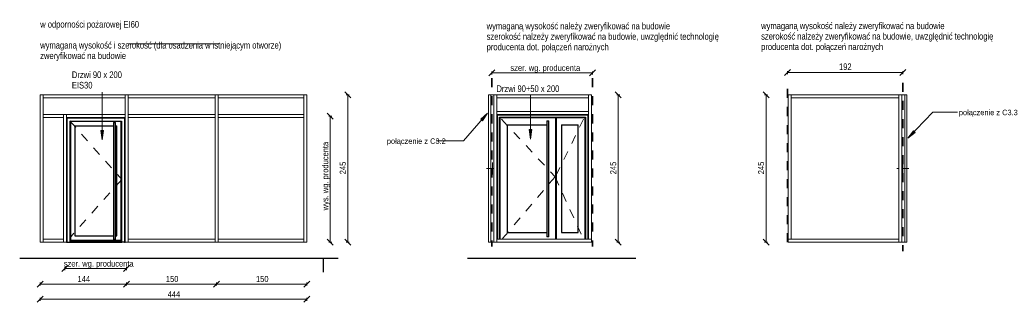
# Model space of a CAD drawing. Header units: centimetres. Extents: x 1352 to 4777, y 290 to 773.
# Tile 1 of 4: x 1352 to 2992, y 290 to 760. Entities that reach past the tile are written whole.
import ezdxf

# ---------------------------------------------------------------- set-up
doc = ezdxf.new("R2010")
doc.units = ezdxf.units.CM
doc.linetypes.add('Dash', pattern=[30, 15, -15])
for name, color, linetype, lineweight in [('A-ANNO-DIMS', 211, 'Continuous', 13), ('A-ANNO-DIMS-50', 211, 'Continuous', 13), ('A-AREA', 32, 'Continuous', 18), ('A-DETL', 90, 'Continuous', 18), ('A-DOOR', 31, 'Continuous', 25), ('A-DOOR-FRAM', 31, 'Continuous', 25), ('A-DOOR-HDLN', 31, 'Dash', 18), ('A-GLAZ-CURT', 52, 'Continuous', 18), ('A-GLAZ-CWMG', 51, 'Continuous', 18), ('A-WALL', 113, 'Continuous', 25), ('G-ANNO-TEXT', 231, 'Continuous', 13)]:
    doc.layers.add(name, color=color, linetype=linetype, lineweight=lineweight)
doc.styles.add('Arial Narrow', font='ARIALN.TTF', dxfattribs={"height": 11})
doc.styles.add('Arial Narrow_1', font='ARIALN.TTF', dxfattribs={"height": 10})
doc.styles.add('Arial Narrow_2', font='ARIALN.TTF', dxfattribs={"height": 9})
doc.styles.add('Arial Narrow_3', font='ARIALN.TTF', dxfattribs={"height": 11})
doc.dimstyles.new('Diagonal_1_100__0_1_', dxfattribs={"dimscale": 30.48, "dimtxt": 11.257741, "dimasz": 0.328084, "dimexe": 0.082021, "dimexo": 0.0625, "dimgap": 0.032808, "dimtad": 1, "dimdec": 1, "dimrnd": 0.1, "dimdsep": 46, "dimtxsty": 'Arial Narrow_3', "dimblk1": 'OBLIQUE', "dimblk2": 'OBLIQUE', "dimsah": 1, "dimcen": 0.09, "dimazin": 0, "dimtfac": 1, "dimtdec": 4, "dimtix": 1, "dimtmove": 0, "dimatfit": 3, "dimfxl": 0.082021, "dimfxlon": 1, "dimtvp": 1, "dimtolj": 1, "dimtzin": 0, "dimarcsym": 2})
doc.dimstyles.new('Diagonal_1_100__0__wewnętrzne', dxfattribs={"dimscale": 30.48, "dimtxt": 10.23431, "dimasz": 0.328084, "dimexe": 0.082021, "dimexo": 0.0625, "dimgap": 0.016404, "dimtad": 1, "dimdec": 0, "dimdsep": 46, "dimtxsty": 'Arial Narrow_1', "dimblk1": 'OBLIQUE', "dimblk2": 'OBLIQUE', "dimsah": 1, "dimcen": 0.09, "dimazin": 0, "dimtfac": 1, "dimtdec": 4, "dimtix": 1, "dimtmove": 0, "dimatfit": 3, "dimfxl": 0.082021, "dimfxlon": 1, "dimtvp": 1, "dimtolj": 1, "dimtzin": 0, "dimarcsym": 2})

# ---------------------------------------------------------------- blocks, each defined once
blk = doc.blocks.new('Rectangular Mullion - Schueco_FWS-50-SI_Tran_CovCap-20mm_Tran-55mm-2506984-Ślusarka C3_1 EI60')
at = {"layer": 'A-GLAZ-CWMG'}
for p, q in [((1391.3, 630), (1391.3, 635)), ((1427.8, 635), (1391.3, 635)), ((1427.8, 630), (1391.3, 630))]:
    blk.add_line(p, q, dxfattribs=at)
blk = doc.blocks.new('Rectangular Mullion - Schueco_FWS-50-SI_Tran_CovCap-20mm_Tran-55mm-2506934-Ślusarka C3_1 EI60')
at = {"layer": 'A-GLAZ-CWMG'}
for p, q in [((1527.8, 635), (1427.8, 635)), ((1527.8, 630), (1427.8, 630)), ((1527.8, 635), (1527.8, 630))]:
    blk.add_line(p, q, dxfattribs=at)
blk = doc.blocks.new('Rectangular Mullion - Schueco_FWS-50-SI_Tran_CovCap-20mm_Tran-55mm-2506980-Ślusarka C3_1 EI60')
at = {"layer": 'A-GLAZ-CWMG'}
for p, q in [((1391.3, 390), (1391.3, 395)), ((1391.3, 395), (1425.3, 395)), ((1425.3, 395), (1425.3, 390)), ((1391.3, 390), (1425.3, 390))]:
    blk.add_line(p, q, dxfattribs=at)
blk = doc.blocks.new('Rectangular Mullion - Schueco_FWS-50-SI_Mull_CovCap-20mm_Mull-85mm-2506977-Ślusarka C3_1 EI60')
at = {"layer": 'A-GLAZ-CWMG'}
for p, q in [((1425.3, 602.5), (1430.3, 602.5)), ((1425.3, 602.5), (1425.3, 390)), ((1430.3, 602.5), (1430.3, 390)), ((1430.3, 390), (1425.3, 390))]:
    blk.add_line(p, q, dxfattribs=at)
blk = doc.blocks.new('Rectangular Mullion - Schueco_FWS-50-SI_Tran_CovCap-20mm_Tran-55mm-2293444-Ślusarka C3_1 EI60')
at = {"layer": 'A-GLAZ-CWMG'}
for p, q in [((1682.8, 597.5), (1682.8, 602.5)), ((1825.3, 602.5), (1682.8, 602.5)), ((1825.3, 597.5), (1682.8, 597.5)), ((1825.3, 602.5), (1825.3, 597.5))]:
    blk.add_line(p, q, dxfattribs=at)
blk = doc.blocks.new('Rectangular Mullion - Schueco_FWS-50-SI_Tran_CovCap-20mm_Tran-55mm-2293423-Ślusarka C3_1 EI60')
at = {"layer": 'A-GLAZ-CWMG'}
for p, q in [((1391.3, 597.5), (1391.3, 602.5)), ((1425.3, 602.5), (1391.3, 602.5)), ((1425.3, 597.5), (1391.3, 597.5)), ((1425.3, 602.5), (1425.3, 597.5))]:
    blk.add_line(p, q, dxfattribs=at)
blk = doc.blocks.new('Schueco_FWS_ADS-70-HD_inw_Family-01 - FWS SI insert unit-2308021-Ślusarka C3_1 EI60')
at = {"layer": 'A-DOOR'}
for p, q in [((1508.7, 589.3), (1508.7, 588.9)), ((1508.7, 589.3), (1510.4, 589.3)), ((1510.4, 588.9), (1508.7, 588.9)), ((1508.7, 588.9), (1508.7, 585.9)), ((1508.7, 588.9), (1508.7, 395)), ((1510.4, 589.3), (1512, 589.3)), ((1512, 588.9), (1510.4, 588.9)), ((1512, 588.9), (1512, 589.3)), ((1512, 588.9), (1512, 589.3)), ((1512, 585.9), (1512, 588.9)), ((1512, 395), (1512, 588.9)), ((1512, 588.9), (1512, 588.9)), ((1508.7, 398), (1508.7, 395)), ((1508.7, 395), (1508.7, 394.6)), ((1508.7, 395), (1510.4, 395)), ((1510.4, 394.6), (1508.7, 394.6)), ((1510.4, 395), (1512, 395)), ((1512, 394.6), (1510.4, 394.6)), ((1512, 395), (1512, 398)), ((1512, 394.6), (1512, 395)), ((1512, 394.6), (1512, 395)), ((1512, 395), (1512, 395))]:
    blk.add_line(p, q, dxfattribs=at)
at = {"layer": 'A-DOOR-FRAM'}
for p, q in [((1526.9, 596.6), (1431.2, 596.6)), ((1431.2, 596.6), (1431.2, 390)), ((1436.3, 390), (1436.3, 591.5)), ((1436.3, 591.5), (1521.8, 591.5)), ((1436.8, 591), (1436.8, 393.3)), ((1521.3, 591), (1436.8, 591)), ((1521.3, 393.3), (1521.3, 591)), ((1521.8, 591.5), (1521.8, 390)), ((1526.9, 596.6), (1526.9, 390)), ((1444.1, 583.7), (1444.1, 400.6)), ((1444.1, 583.7), (1508.7, 583.7)), ((1512, 583.7), (1514, 583.7)), ((1514, 400.6), (1514, 583.7)), ((1444.1, 400.6), (1508.7, 400.6)), ((1512, 400.6), (1514, 400.6)), ((1430.3, 390), (1431.2, 390)), ((1431.2, 390), (1436.3, 390)), ((1435.8, 390), (1522.3, 390)), ((1436.3, 392.3), (1436.8, 392.3)), ((1521.8, 390.4), (1436.3, 390.4)), ((1436.8, 393.3), (1521.3, 393.3)), ((1436.8, 390.8), (1436.8, 393.3)), ((1436.8, 393.3), (1521.3, 393.3)), ((1436.8, 390.8), (1521.3, 390.8)), ((1521.3, 393.3), (1521.3, 390.8)), ((1521.3, 392.3), (1521.8, 392.3)), ((1526.9, 390), (1521.8, 390)), ((1526.9, 390), (1527.8, 390))]:
    blk.add_line(p, q, dxfattribs=at)
at = {"layer": 'A-DOOR-HDLN'}
for p, q in [((1435.7, 592.1), (1522.4, 494.5)), ((1522.4, 494.5), (1435.7, 396.8))]:
    blk.add_line(p, q, dxfattribs=at)
blk = doc.blocks.new('Rectangular Mullion - Schueco_FWS-50-SI_Tran_CovCap-20mm_Tran-55mm-2506935-Ślusarka C3_1 EI60')
at = {"layer": 'A-GLAZ-CWMG'}
for p, q in [((1532.8, 630), (1532.8, 635)), ((1677.8, 635), (1532.8, 635)), ((1677.8, 630), (1532.8, 630)), ((1677.8, 635), (1677.8, 630))]:
    blk.add_line(p, q, dxfattribs=at)
blk = doc.blocks.new('Rectangular Mullion - Schueco_FWS-50-SI_Tran_CovCap-20mm_Tran-55mm-2293377-Ślusarka C3_1 EI60')
at = {"layer": 'A-GLAZ-CWMG'}
for p, q in [((1430.3, 597.5), (1430.3, 602.5)), ((1527.8, 602.5), (1430.3, 602.5)), ((1527.8, 597.5), (1430.3, 597.5)), ((1527.8, 602.5), (1527.8, 597.5))]:
    blk.add_line(p, q, dxfattribs=at)
blk = doc.blocks.new('Rectangular Mullion - Schueco_FWS-50-SI_Mull_CovCap-20mm_Mull-85mm-2506964-Ślusarka C3_1 EI60')
at = {"layer": 'A-GLAZ-CWMG'}
for p, q in [((1527.8, 600), (1527.8, 390)), ((1532.8, 600), (1532.8, 390)), ((1532.8, 390), (1527.8, 390))]:
    blk.add_line(p, q, dxfattribs=at)
blk = doc.blocks.new('Rectangular Mullion - Schueco_FWS-50-SI_Mull_CovCap-20mm_Mull-85mm-2506936-Ślusarka C3_1 EI60')
at = {"layer": 'A-GLAZ-CWMG'}
for p, q in [((1527.8, 635), (1532.8, 635)), ((1527.8, 635), (1527.8, 600)), ((1532.8, 635), (1532.8, 600))]:
    blk.add_line(p, q, dxfattribs=at)
blk = doc.blocks.new('Rectangular Mullion - Schueco_FWS-50-SI_Tran_CovCap-20mm_Tran-55mm-2506967-Ślusarka C3_1 EI60')
at = {"layer": 'A-GLAZ-CWMG'}
for p, q in [((1682.8, 390), (1682.8, 395)), ((1682.8, 395), (1825.3, 395)), ((1825.3, 395), (1825.3, 390)), ((1682.8, 390), (1825.3, 390))]:
    blk.add_line(p, q, dxfattribs=at)
blk = doc.blocks.new('Rectangular Mullion - Schueco_FWS-50-SI_Tran_CovCap-20mm_Tran-55mm-2506988-Ślusarka C3_1 EI60')
at = {"layer": 'A-GLAZ-CWMG'}
for p, q in [((1682.8, 630), (1682.8, 635)), ((1825.3, 635), (1682.8, 635)), ((1825.3, 630), (1682.8, 630)), ((1825.3, 635), (1825.3, 630))]:
    blk.add_line(p, q, dxfattribs=at)
blk = doc.blocks.new('Rectangular Mullion - Schueco_FWS-50-SI_Tran_CovCap-20mm_Tran-55mm-2506972-Ślusarka C3_1 EI60')
at = {"layer": 'A-GLAZ-CWMG'}
for p, q in [((1532.8, 390), (1532.8, 395)), ((1532.8, 395), (1677.8, 395)), ((1677.8, 395), (1677.8, 390)), ((1532.8, 390), (1677.8, 390))]:
    blk.add_line(p, q, dxfattribs=at)
blk = doc.blocks.new('Rectangular Mullion - Schueco_FWS-50-SI_Tran_CovCap-20mm_Tran-55mm-2293383-Ślusarka C3_1 EI60')
at = {"layer": 'A-GLAZ-CWMG'}
for p, q in [((1532.8, 597.5), (1532.8, 602.5)), ((1677.8, 602.5), (1532.8, 602.5)), ((1677.8, 597.5), (1532.8, 597.5)), ((1677.8, 602.5), (1677.8, 597.5))]:
    blk.add_line(p, q, dxfattribs=at)
blk = doc.blocks.new('Rectangular Mullion - Schueco_FWS-50-SI_Mull_CovCap-20mm_Mull-85mm-2506985-Ślusarka C3_1 EI60')
at = {"layer": 'A-GLAZ-CWMG'}
for p, q in [((1386.3, 635), (1391.3, 635)), ((1386.3, 635), (1386.3, 600)), ((1391.3, 635), (1391.3, 600))]:
    blk.add_line(p, q, dxfattribs=at)
blk = doc.blocks.new('Rectangular Mullion - Schueco_FWS-50-SI_Mull_CovCap-20mm_Mull-85mm-2506981-Ślusarka C3_1 EI60')
at = {"layer": 'A-GLAZ-CWMG'}
for p, q in [((1386.3, 600), (1386.3, 390)), ((1391.3, 600), (1391.3, 390)), ((1391.3, 390), (1386.3, 390))]:
    blk.add_line(p, q, dxfattribs=at)
blk = doc.blocks.new('Rectangular Mullion - Schueco_FWS-50-SI_Mull_CovCap-20mm_Mull-85mm-2506968-Ślusarka C3_1 EI60')
at = {"layer": 'A-GLAZ-CWMG'}
for p, q in [((1825.3, 390), (1825.3, 600)), ((1830.3, 390), (1830.3, 600)), ((1830.3, 390), (1825.3, 390))]:
    blk.add_line(p, q, dxfattribs=at)
blk = doc.blocks.new('Rectangular Mullion - Schueco_FWS-50-SI_Mull_CovCap-20mm_Mull-85mm-2506989-Ślusarka C3_1 EI60')
at = {"layer": 'A-GLAZ-CWMG'}
for p, q in [((1825.3, 635), (1830.3, 635)), ((1825.3, 600), (1825.3, 635)), ((1830.3, 600), (1830.3, 635))]:
    blk.add_line(p, q, dxfattribs=at)
blk = doc.blocks.new('Schueco_FWS-Panel - SI_38mm-2506836-Ślusarka C3_3')
at = {"layer": 'A-GLAZ-CURT'}
for p, q in [((1117, 635), (1120.8, 635)), ((1117, 635), (1117, 390)), ((1120.8, 635), (1125.8, 635)), ((1120.8, 390), (1120.8, 635)), ((1125.8, 512.5), (1114, 512.5)), ((1124, 502.5), (1124, 522.5)), ((1131.7, 512.5), (1130.8, 512.5)), ((1120.8, 390), (1117, 390)), ((1125.8, 390), (1120.8, 390))]:
    blk.add_line(p, q, dxfattribs=at)
blk = doc.blocks.new('Schueco_FWS_ADS-75-SimplySmart_out_Family-02 - FWS SI insert unit-2606717-Ślusarka C3_3')
at = {"layer": 'A-DOOR'}
for p, q in [((1214.1, 592), (1214.1, 591.6)), ((1214.1, 592), (1215.8, 592)), ((1215.8, 591.6), (1214.1, 591.6)), ((1214.1, 591.6), (1214.1, 588.6)), ((1214.1, 591.6), (1214.1, 399.3)), ((1215.8, 592), (1217.4, 592)), ((1217.4, 591.6), (1215.8, 591.6)), ((1217.4, 591.6), (1217.4, 592)), ((1217.4, 591.6), (1217.4, 592)), ((1217.4, 588.6), (1217.4, 591.6)), ((1217.4, 399.3), (1217.4, 591.6)), ((1217.4, 591.6), (1217.4, 591.6)), ((1214.1, 402.3), (1214.1, 399.3)), ((1214.1, 399.3), (1214.1, 398.9)), ((1214.1, 399.3), (1215.8, 399.3)), ((1215.8, 398.9), (1214.1, 398.9)), ((1215.8, 399.3), (1217.4, 399.3)), ((1217.4, 398.9), (1215.8, 398.9)), ((1217.4, 399.3), (1217.4, 402.3)), ((1217.4, 398.9), (1217.4, 399.3)), ((1217.4, 398.9), (1217.4, 399.3)), ((1217.4, 399.3), (1217.4, 399.3))]:
    blk.add_line(p, q, dxfattribs=at)
at = {"layer": 'A-DOOR-FRAM'}
for p, q in [((1282.4, 601.6), (1131.7, 601.6)), ((1131.7, 601.6), (1131.7, 395)), ((1135.4, 395), (1135.4, 597.9)), ((1135.4, 597.9), (1278.7, 597.9)), ((1136.1, 597.2), (1136.1, 395)), ((1229.2, 597.2), (1136.1, 597.2)), ((1229.2, 395), (1229.2, 597.2)), ((1229.2, 596.7), (1229.9, 596.7)), ((1229.2, 595.3), (1229.9, 595.3)), ((1229.9, 597.2), (1229.9, 395)), ((1278, 597.2), (1229.9, 597.2)), ((1278, 395), (1278, 597.2)), ((1278.7, 597.9), (1278.7, 395)), ((1282.4, 601.6), (1282.4, 395)), ((1148, 585.3), (1148, 406.3)), ((1148, 585.3), (1214.1, 585.3)), ((1238.6, 585.3), (1238.6, 406.3)), ((1238.6, 585.3), (1266.1, 585.3)), ((1266.1, 406.3), (1266.1, 585.3)), ((1148, 406.3), (1214.1, 406.3)), ((1229.9, 396.3), (1229.2, 396.3)), ((1238.6, 406.3), (1266.1, 406.3))]:
    blk.add_line(p, q, dxfattribs=at)
at = {"layer": 'A-DOOR-HDLN'}
for p, q in [((1138.6, 594.7), (1228, 498.8)), ((1275.5, 594.7), (1228, 498.8)), ((1228, 498.8), (1138.6, 393.6)), ((1228, 498.8), (1275.5, 393.6))]:
    blk.add_line(p, q, dxfattribs=at)
blk = doc.blocks.new('Rectangular Mullion - Schueco_FWS-50-SI_Tran_CovCap-20mm_Tran-55mm-2606714-Ślusarka C3_3')
at = {"layer": 'A-GLAZ-CWMG'}
for p, q in [((1130.8, 390), (1130.8, 395)), ((1288.3, 395), (1130.8, 395)), ((1288.3, 395), (1288.3, 390)), ((1288.3, 390), (1130.8, 390))]:
    blk.add_line(p, q, dxfattribs=at)
blk = doc.blocks.new('Rectangular Mullion - Schueco_FWS-50-SI_Mull_CovCap-20mm_Mull-85mm-2506377-Ślusarka C3_3')
at = {"layer": 'A-GLAZ-CWMG'}
for p, q in [((1125.8, 605), (1125.8, 390)), ((1130.8, 605), (1130.8, 390)), ((1130.8, 390), (1125.8, 390))]:
    blk.add_line(p, q, dxfattribs=at)
blk = doc.blocks.new('Rectangular Mullion - Schueco_FWS-50-SI_Mull_CovCap-20mm_Mull-85mm-2506838-Ślusarka C3_3')
at = {"layer": 'A-GLAZ-CWMG'}
for p, q in [((1125.8, 635), (1130.8, 635)), ((1125.8, 635), (1125.8, 605)), ((1130.8, 635), (1130.8, 605))]:
    blk.add_line(p, q, dxfattribs=at)
blk = doc.blocks.new('Rectangular Mullion - Schueco_FWS-50-SI_Mull_CovCap-20mm_Mull-85mm-2506841-Ślusarka C3_3')
at = {"layer": 'A-GLAZ-CWMG'}
for p, q in [((1283.3, 635), (1288.3, 635)), ((1283.3, 635), (1283.3, 605)), ((1288.3, 635), (1288.3, 605))]:
    blk.add_line(p, q, dxfattribs=at)
blk = doc.blocks.new('Rectangular Mullion - Schueco_FWS-50-SI_Mull_CovCap-20mm_Mull-85mm-2606616-Ślusarka C3_3')
at = {"layer": 'A-GLAZ-CWMG'}
for p, q in [((1283.3, 605), (1283.3, 395)), ((1288.3, 605), (1288.3, 395)), ((1288.3, 395), (1283.3, 395))]:
    blk.add_line(p, q, dxfattribs=at)
blk = doc.blocks.new('Rectangular Mullion - Schueco_FWS-50-SI_Tran_CovCap-20mm_Tran-55mm-2606715-Ślusarka C3_3')
at = {"layer": 'A-GLAZ-CWMG'}
for p, q in [((1130.8, 630), (1130.8, 635)), ((1130.8, 635), (1283.3, 635)), ((1130.8, 630), (1283.3, 630)), ((1283.3, 635), (1283.3, 630))]:
    blk.add_line(p, q, dxfattribs=at)
blk = doc.blocks.new('Rectangular Mullion - Schueco_FWS-50-SI_Tran_CovCap-20mm_Tran-55mm-2606716-Ślusarka C3_3')
at = {"layer": 'A-GLAZ-CWMG'}
for p, q in [((1130.8, 602.5), (1130.8, 607.5)), ((1130.8, 607.5), (1283.3, 607.5)), ((1283.3, 607.5), (1283.3, 602.5)), ((1130.8, 602.5), (1283.3, 602.5))]:
    blk.add_line(p, q, dxfattribs=at)
blk = doc.blocks.new('Schueco_FWS-Panel - SI_38mm-2506753-Ślusarka C3_2')
at = {"layer": 'A-GLAZ-CURT'}
for p, q in [((562.6, 635), (567.6, 635)), ((567.6, 635), (571.4, 635)), ((567.6, 635), (567.6, 390)), ((571.4, 390), (571.4, 635)), ((554.4, 512.5), (557.6, 512.5)), ((562.6, 512.5), (574.4, 512.5)), ((564.4, 502.5), (564.4, 522.5)), ((567.6, 390), (562.6, 390)), ((571.4, 390), (567.6, 390))]:
    blk.add_line(p, q, dxfattribs=at)
blk = doc.blocks.new('Rectangular Mullion - Schueco_FWS-50-SI_Tran_CovCap-20mm_Tran-55mm-2308451-Ślusarka C3_2')
at = {"layer": 'A-GLAZ-CWMG'}
for p, q in [((373.6, 390), (373.6, 395)), ((373.6, 395), (557.6, 395)), ((557.6, 395), (557.6, 390)), ((373.6, 390), (557.6, 390))]:
    blk.add_line(p, q, dxfattribs=at)
blk = doc.blocks.new('Rectangular Mullion - Schueco_FWS-50-SI_Mull_CovCap-20mm_Mull-85mm-2506754-Ślusarka C3_2')
at = {"layer": 'A-GLAZ-CWMG'}
for p, q in [((557.6, 635), (562.6, 635)), ((557.6, 635), (557.6, 390)), ((562.6, 635), (562.6, 390)), ((562.6, 390), (557.6, 390))]:
    blk.add_line(p, q, dxfattribs=at)
blk = doc.blocks.new('Rectangular Mullion - Schueco_FWS-50-SI_Tran_CovCap-20mm_Tran-55mm-2506739-Ślusarka C3_2')
at = {"layer": 'A-GLAZ-CWMG'}
for p, q in [((378.6, 630), (378.6, 635)), ((557.6, 635), (378.6, 635)), ((557.6, 630), (378.6, 630)), ((557.6, 635), (557.6, 630))]:
    blk.add_line(p, q, dxfattribs=at)
blk = doc.blocks.new('Rectangular Mullion - Schueco_FWS-50-SI_Mull_CovCap-20mm_Mull-85mm-2506756-Ślusarka C3_2')
at = {"layer": 'A-GLAZ-CWMG'}
for p, q in [((373.6, 635), (378.6, 635)), ((373.6, 635), (373.6, 395)), ((378.6, 635), (378.6, 395)), ((378.6, 395), (373.6, 395))]:
    blk.add_line(p, q, dxfattribs=at)
blk = doc.blocks.new('DIMBLOCK1-Ślusarka C3_1 EI60')
at = {"layer": 'A-ANNO-DIMS-50'}
for p, q in [((1386.3, 294.8), (1391.3, 299.8)), ((1386.3, 297.3), (1386.3, 292.3)), ((1386.3, 294.8), (1386.3, 297.3)), ((1830.3, 294.8), (1835.3, 299.8)), ((1830.3, 297.3), (1830.3, 292.3)), ((1830.3, 294.8), (1830.3, 297.3)), ((1386.3, 294.8), (1381.3, 289.8)), ((1386.3, 294.8), (1830.3, 294.8)), ((1830.3, 294.8), (1825.3, 289.8))]:
    blk.add_line(p, q, dxfattribs=at)
at = {"layer": 'A-ANNO-DIMS-50', "color": 0, "insert": (1598.8, 308.3), "char_height": 10, "width": 22.808, "attachment_point": 1, "line_spacing_factor": 0.974696, "style": 'Arial Narrow_1'}
blk.add_mtext('444', dxfattribs=at)
blk = doc.blocks.new('_Oblique')
at = {"color": 0, "linetype": 'ByBlock', "lineweight": -2}
blk.add_line((-0.5, -0.5), (0.5, 0.5), dxfattribs=at)
blk = doc.blocks.new('DIMBLOCK2-Ślusarka C3_1 EI60')
at = {"layer": 'A-ANNO-DIMS-50'}
for p, q in [((1869.6, 600), (1864.6, 605)), ((1867.1, 600), (1872.1, 600)), ((1869.6, 600), (1867.1, 600)), ((1869.6, 600), (1869.6, 390)), ((1869.6, 600), (1874.6, 595)), ((1869.6, 390), (1864.6, 395)), ((1867.1, 390), (1872.1, 390)), ((1869.6, 390), (1867.1, 390)), ((1869.6, 390), (1874.6, 385))]:
    blk.add_line(p, q, dxfattribs=at)
at = {"layer": 'A-ANNO-DIMS-50', "color": 0, "insert": (1856.2, 442.9), "char_height": 10, "width": 125.151, "attachment_point": 1, "rotation": 90, "line_spacing_factor": 0.974696, "style": 'Arial Narrow_1'}
blk.add_mtext('wys. wg. producenta', dxfattribs=at)
blk = doc.blocks.new('DIMBLOCK3-Ślusarka C3_1 EI60')
at = {"layer": 'A-ANNO-DIMS-50'}
for p, q in [((1898.7, 635), (1893.7, 640)), ((1896.2, 635), (1901.2, 635)), ((1898.7, 635), (1896.2, 635)), ((1898.7, 635), (1898.7, 390)), ((1898.7, 635), (1903.7, 630)), ((1898.7, 390), (1893.7, 395)), ((1896.2, 390), (1901.2, 390)), ((1898.7, 390), (1896.2, 390)), ((1898.7, 390), (1903.7, 385))]:
    blk.add_line(p, q, dxfattribs=at)
at = {"layer": 'A-ANNO-DIMS-50', "color": 0, "insert": (1885.3, 503), "char_height": 10, "width": 22.808, "attachment_point": 1, "rotation": 90, "line_spacing_factor": 0.974696, "style": 'Arial Narrow_1'}
blk.add_mtext('245', dxfattribs=at)
blk = doc.blocks.new('DIMBLOCK4-Ślusarka C3_1 EI60')
at = {"layer": 'A-ANNO-DIMS-50'}
for p, q in [((1680.3, 320.3), (1675.3, 315.3)), ((1680.3, 320.3), (1685.3, 325.3)), ((1680.3, 322.8), (1680.3, 317.8)), ((1680.3, 320.3), (1680.3, 322.8)), ((1830.3, 320.3), (1680.3, 320.3)), ((1830.3, 320.3), (1825.3, 315.3)), ((1830.3, 320.3), (1835.3, 325.3)), ((1830.3, 322.8), (1830.3, 317.8)), ((1830.3, 320.3), (1830.3, 322.8))]:
    blk.add_line(p, q, dxfattribs=at)
at = {"layer": 'A-ANNO-DIMS-50', "color": 0, "insert": (1745.8, 333.7), "char_height": 10, "width": 22.808, "attachment_point": 1, "line_spacing_factor": 0.974696, "style": 'Arial Narrow_1'}
blk.add_mtext('150', dxfattribs=at)
blk = doc.blocks.new('DIMBLOCK5-Ślusarka C3_1 EI60')
at = {"layer": 'A-ANNO-DIMS-50'}
for p, q in [((1530.3, 320.3), (1525.3, 315.3)), ((1530.3, 320.3), (1535.3, 325.3)), ((1530.3, 322.8), (1530.3, 317.8)), ((1530.3, 320.3), (1530.3, 322.8)), ((1680.3, 320.3), (1530.3, 320.3)), ((1680.3, 320.3), (1675.3, 315.3)), ((1680.3, 320.3), (1685.3, 325.3)), ((1680.3, 322.8), (1680.3, 317.8)), ((1680.3, 320.3), (1680.3, 322.8))]:
    blk.add_line(p, q, dxfattribs=at)
at = {"layer": 'A-ANNO-DIMS-50', "color": 0, "insert": (1595.8, 333.7), "char_height": 10, "width": 22.808, "attachment_point": 1, "line_spacing_factor": 0.974696, "style": 'Arial Narrow_1'}
blk.add_mtext('150', dxfattribs=at)
blk = doc.blocks.new('DIMBLOCK6-Ślusarka C3_1 EI60')
at = {"layer": 'A-ANNO-DIMS-50'}
for p, q in [((1386.3, 320.3), (1381.3, 315.3)), ((1386.3, 320.3), (1391.3, 325.3)), ((1386.3, 322.8), (1386.3, 317.8)), ((1386.3, 320.3), (1386.3, 322.8)), ((1530.3, 320.3), (1386.3, 320.3)), ((1530.3, 320.3), (1525.3, 315.3)), ((1530.3, 320.3), (1535.3, 325.3)), ((1530.3, 322.8), (1530.3, 317.8)), ((1530.3, 320.3), (1530.3, 322.8))]:
    blk.add_line(p, q, dxfattribs=at)
at = {"layer": 'A-ANNO-DIMS-50', "color": 0, "insert": (1448.8, 333.7), "char_height": 10, "width": 22.808, "attachment_point": 1, "line_spacing_factor": 0.974696, "style": 'Arial Narrow_1'}
blk.add_mtext('144', dxfattribs=at)
blk = doc.blocks.new('DIMBLOCK7-Ślusarka C3_1 EI60')
at = {"layer": 'A-ANNO-DIMS-50'}
for p, q in [((1427.8, 345.9), (1422.8, 340.9)), ((1427.8, 345.9), (1432.8, 350.9)), ((1427.8, 348.4), (1427.8, 343.4)), ((1427.8, 345.9), (1427.8, 348.4)), ((1427.8, 345.9), (1530.3, 345.9)), ((1530.3, 345.9), (1525.3, 340.9)), ((1530.3, 345.9), (1535.3, 350.9)), ((1530.3, 348.4), (1530.3, 343.4)), ((1530.3, 345.9), (1530.3, 348.4))]:
    blk.add_line(p, q, dxfattribs=at)
at = {"layer": 'A-ANNO-DIMS-50', "color": 0, "insert": (1426, 359.3), "char_height": 10, "width": 127.295, "attachment_point": 1, "line_spacing_factor": 0.974696, "style": 'Arial Narrow_1'}
blk.add_mtext('szer. wg. producenta', dxfattribs=at)
blk = doc.blocks.new('DIMBLOCK8-Ślusarka C3_3')
at = {"layer": 'A-ANNO-DIMS-50'}
for p, q in [((2138.7, 671.8), (2143.7, 676.8)), ((2138.7, 669.3), (2138.7, 674.3)), ((2306.2, 671.8), (2311.2, 676.8)), ((2306.2, 669.3), (2306.2, 674.3)), ((2138.7, 671.8), (2133.7, 666.8)), ((2138.7, 671.8), (2306.2, 671.8)), ((2138.7, 671.8), (2138.7, 669.3)), ((2306.2, 671.8), (2301.2, 666.8)), ((2306.2, 671.8), (2306.2, 669.3))]:
    blk.add_line(p, q, dxfattribs=at)
at = {"layer": 'A-ANNO-DIMS-50', "color": 0, "insert": (2169.4, 685.2), "char_height": 10, "width": 127.295, "attachment_point": 1, "line_spacing_factor": 0.974696, "style": 'Arial Narrow_1'}
blk.add_mtext('szer. wg. producenta', dxfattribs=at)
blk = doc.blocks.new('DIMBLOCK9-Ślusarka C3_3')
at = {"layer": 'A-ANNO-DIMS-50'}
for p, q in [((2348.9, 635), (2343.9, 640)), ((2346.4, 635), (2351.4, 635)), ((2348.9, 635), (2346.4, 635)), ((2348.9, 635), (2348.9, 390)), ((2348.9, 635), (2353.9, 630)), ((2348.9, 390), (2343.9, 395)), ((2346.4, 390), (2351.4, 390)), ((2348.9, 390), (2346.4, 390)), ((2348.9, 390), (2353.9, 385))]:
    blk.add_line(p, q, dxfattribs=at)
at = {"layer": 'A-ANNO-DIMS-50', "color": 0, "insert": (2335.5, 503), "char_height": 10, "width": 22.808, "attachment_point": 1, "rotation": 90, "line_spacing_factor": 0.974696, "style": 'Arial Narrow_1'}
blk.add_mtext('245', dxfattribs=at)
blk = doc.blocks.new('DIMBLOCK10-Ślusarka C3_2')
at = {"layer": 'A-ANNO-DIMS-50'}
for p, q in [((2630.8, 672.3), (2625.8, 667.3)), ((2630.8, 672.3), (2635.8, 677.3)), ((2630.8, 669.8), (2630.8, 674.8)), ((2630.8, 672.3), (2822.8, 672.3)), ((2630.8, 672.3), (2630.8, 669.8)), ((2822.8, 672.3), (2817.8, 667.3)), ((2822.8, 672.3), (2827.8, 677.3)), ((2822.8, 669.8), (2822.8, 674.8)), ((2822.8, 672.3), (2822.8, 669.8))]:
    blk.add_line(p, q, dxfattribs=at)
at = {"layer": 'A-ANNO-DIMS-50', "color": 0, "insert": (2716.4, 687.5), "char_height": 11, "width": 25.089, "attachment_point": 1, "line_spacing_factor": 0.974696, "style": 'Arial Narrow_3'}
blk.add_mtext('192', dxfattribs=at)
blk = doc.blocks.new('DIMBLOCK11-Ślusarka C3_2')
at = {"layer": 'A-ANNO-DIMS-50'}
for p, q in [((2595.1, 635), (2590.1, 640)), ((2597.6, 635), (2592.6, 635)), ((2595.1, 390), (2595.1, 635)), ((2595.1, 635), (2600.1, 630)), ((2595.1, 635), (2597.6, 635)), ((2595.1, 390), (2590.1, 395)), ((2597.6, 390), (2592.6, 390)), ((2595.1, 390), (2600.1, 385)), ((2595.1, 390), (2597.6, 390))]:
    blk.add_line(p, q, dxfattribs=at)
at = {"layer": 'A-ANNO-DIMS-50', "color": 0, "insert": (2581.7, 503), "char_height": 10, "width": 22.808, "attachment_point": 1, "rotation": 90, "line_spacing_factor": 0.974696, "style": 'Arial Narrow_1'}
blk.add_mtext('245', dxfattribs=at)

msp = doc.modelspace()

# ---------------------------------------------------------------- hatches: boundary and pattern name
at = {"layer": 'G-ANNO-TEXT'}
for points in [[(2131.47, 604.59), (2120.14, 594.57), (2123.12, 591.97)], [(1489.84, 560.17), (1491.93, 576.05), (1487.75, 576.05)], [(2202.97, 561.48), (2205.06, 577.35), (2200.88, 577.35)], [(2831.29, 563.35), (2843.09, 572.81), (2840.24, 575.55)]]:
    msp.add_hatch(color=7, dxfattribs=at).paths.add_polyline_path(points, flags=0)

# ---------------------------------------------------------------- linework, layer by layer
at = {"layer": 'A-AREA'}
msp.add_line((1533.33, 720), (1683.33, 720), dxfattribs=at)
at = {"layer": 'A-DETL', "linetype": 'Dash', "lineweight": 35}
for p, q in [((2138.67, 662.8), (2138.67, 382.8)), ((2306.17, 662.8), (2306.17, 382.8)), ((2630.85, 645), (2630.85, 375)), ((2822.85, 655), (2822.85, 375))]:
    msp.add_line(p, q, dxfattribs=at)
at = {"layer": 'A-WALL'}
for p, q in [((1882.63, 363), (1352.46, 363)), ((1858.33, 340), (1858.33, 363)), ((2378.18, 363), (2098.08, 363))]:
    msp.add_line(p, q, dxfattribs=at)
at = {"layer": 'G-ANNO-TEXT', "color": 7}
for p, q in [((1489.84, 560.17), (1489.84, 639.82)), ((2202.97, 561.48), (2202.97, 634.12)), ((2131.47, 604.59), (2091.37, 558.5)), ((2131.47, 604.59), (2120.14, 594.57)), ((2120.14, 594.57), (2123.12, 591.97)), ((2123.12, 591.97), (2131.47, 604.59)), ((2831.29, 563.35), (2872.38, 606.22)), ((2872.38, 606.22), (2913.47, 606.22)), ((1491.93, 576.05), (1487.75, 576.05)), ((1487.75, 576.05), (1489.84, 560.17)), ((1489.84, 560.17), (1491.93, 576.05)), ((2205.06, 577.35), (2200.88, 577.35)), ((2200.88, 577.35), (2202.97, 561.48)), ((2202.97, 561.48), (2205.06, 577.35)), ((2840.24, 575.55), (2831.29, 563.35)), ((2843.09, 572.81), (2840.24, 575.55)), ((2046.24, 558.5), (2045.9, 558.5)), ((2091.37, 558.5), (2046.24, 558.5)), ((2831.29, 563.35), (2843.09, 572.81))]:
    msp.add_line(p, q, dxfattribs=at)

# ---------------------------------------------------------------- block references
at = {"layer": 'A-DOOR'}
for name, p in [('Schueco_FWS_ADS-70-HD_inw_Family-01 - FWS SI insert unit-2308021-Ślusarka C3_1 EI60', (0, 0)), ('Schueco_FWS_ADS-75-SimplySmart_out_Family-02 - FWS SI insert unit-2606717-Ślusarka C3_3', (1015.85, 0))]:
    msp.add_blockref(name, p, dxfattribs=at)
at = {"layer": 'A-GLAZ-CURT'}
for name, p in [('Schueco_FWS-Panel - SI_38mm-2506836-Ślusarka C3_3', (1015.85, 0)), ('Schueco_FWS-Panel - SI_38mm-2506753-Ślusarka C3_2', (2258.21, 0))]:
    msp.add_blockref(name, p, dxfattribs=at)
at = {"layer": 'A-GLAZ-CWMG'}
for name, p in [('Rectangular Mullion - Schueco_FWS-50-SI_Mull_CovCap-20mm_Mull-85mm-2506985-Ślusarka C3_1 EI60', (0, 0)), ('Rectangular Mullion - Schueco_FWS-50-SI_Tran_CovCap-20mm_Tran-55mm-2506984-Ślusarka C3_1 EI60', (0, 0)), ('Rectangular Mullion - Schueco_FWS-50-SI_Tran_CovCap-20mm_Tran-55mm-2506934-Ślusarka C3_1 EI60', (0, 0)), ('Rectangular Mullion - Schueco_FWS-50-SI_Mull_CovCap-20mm_Mull-85mm-2506936-Ślusarka C3_1 EI60', (0, 0)), ('Rectangular Mullion - Schueco_FWS-50-SI_Tran_CovCap-20mm_Tran-55mm-2506935-Ślusarka C3_1 EI60', (0, 0)), ('Rectangular Mullion - Schueco_FWS-50-SI_Mull_CovCap-20mm_Mull-85mm-2506936-Ślusarka C3_1 EI60', (150, 0)), ('Rectangular Mullion - Schueco_FWS-50-SI_Tran_CovCap-20mm_Tran-55mm-2506988-Ślusarka C3_1 EI60', (0, 0)), ('Rectangular Mullion - Schueco_FWS-50-SI_Mull_CovCap-20mm_Mull-85mm-2506989-Ślusarka C3_1 EI60', (0, 0)), ('Rectangular Mullion - Schueco_FWS-50-SI_Mull_CovCap-20mm_Mull-85mm-2506838-Ślusarka C3_3', (1015.85, 0)), ('Rectangular Mullion - Schueco_FWS-50-SI_Tran_CovCap-20mm_Tran-55mm-2606715-Ślusarka C3_3', (1015.85, 0)), ('Rectangular Mullion - Schueco_FWS-50-SI_Mull_CovCap-20mm_Mull-85mm-2506841-Ślusarka C3_3', (1015.85, 0)), ('Rectangular Mullion - Schueco_FWS-50-SI_Mull_CovCap-20mm_Mull-85mm-2506756-Ślusarka C3_2', (2258.21, 0)), ('Rectangular Mullion - Schueco_FWS-50-SI_Tran_CovCap-20mm_Tran-55mm-2506739-Ślusarka C3_2', (2258.21, 0)), ('Rectangular Mullion - Schueco_FWS-50-SI_Mull_CovCap-20mm_Mull-85mm-2506754-Ślusarka C3_2', (2258.21, 0)), ('Rectangular Mullion - Schueco_FWS-50-SI_Tran_CovCap-20mm_Tran-55mm-2606716-Ślusarka C3_3', (1015.85, 0)), ('Rectangular Mullion - Schueco_FWS-50-SI_Mull_CovCap-20mm_Mull-85mm-2506981-Ślusarka C3_1 EI60', (0, 0)), ('Rectangular Mullion - Schueco_FWS-50-SI_Tran_CovCap-20mm_Tran-55mm-2293423-Ślusarka C3_1 EI60', (0, 0)), ('Rectangular Mullion - Schueco_FWS-50-SI_Mull_CovCap-20mm_Mull-85mm-2506977-Ślusarka C3_1 EI60', (0, 0)), ('Rectangular Mullion - Schueco_FWS-50-SI_Tran_CovCap-20mm_Tran-55mm-2293377-Ślusarka C3_1 EI60', (0, 0)), ('Rectangular Mullion - Schueco_FWS-50-SI_Mull_CovCap-20mm_Mull-85mm-2506964-Ślusarka C3_1 EI60', (0, 0)), ('Rectangular Mullion - Schueco_FWS-50-SI_Tran_CovCap-20mm_Tran-55mm-2293383-Ślusarka C3_1 EI60', (0, 0)), ('Rectangular Mullion - Schueco_FWS-50-SI_Mull_CovCap-20mm_Mull-85mm-2506964-Ślusarka C3_1 EI60', (150, 0)), ('Rectangular Mullion - Schueco_FWS-50-SI_Tran_CovCap-20mm_Tran-55mm-2293444-Ślusarka C3_1 EI60', (0, 0)), ('Rectangular Mullion - Schueco_FWS-50-SI_Mull_CovCap-20mm_Mull-85mm-2506968-Ślusarka C3_1 EI60', (0, 0)), ('Rectangular Mullion - Schueco_FWS-50-SI_Mull_CovCap-20mm_Mull-85mm-2506377-Ślusarka C3_3', (1015.85, 0)), ('Rectangular Mullion - Schueco_FWS-50-SI_Mull_CovCap-20mm_Mull-85mm-2606616-Ślusarka C3_3', (1015.85, 0)), ('Rectangular Mullion - Schueco_FWS-50-SI_Tran_CovCap-20mm_Tran-55mm-2506980-Ślusarka C3_1 EI60', (0, 0)), ('Rectangular Mullion - Schueco_FWS-50-SI_Tran_CovCap-20mm_Tran-55mm-2506972-Ślusarka C3_1 EI60', (0, 0)), ('Rectangular Mullion - Schueco_FWS-50-SI_Tran_CovCap-20mm_Tran-55mm-2506967-Ślusarka C3_1 EI60', (0, 0)), ('Rectangular Mullion - Schueco_FWS-50-SI_Tran_CovCap-20mm_Tran-55mm-2606714-Ślusarka C3_3', (1015.85, 0)), ('Rectangular Mullion - Schueco_FWS-50-SI_Tran_CovCap-20mm_Tran-55mm-2308451-Ślusarka C3_2', (2258.21, 0))]:
    msp.add_blockref(name, p, dxfattribs=at)

# ---------------------------------------------------------------- texts
at = {"layer": 'G-ANNO-TEXT', "color": 7, "attachment_point": 1, "line_spacing_factor": 0.949189}
for s, insert, char_height, width, style in [('\\pxt5.77273,11.54545,17.31818,23.09091,28.86364,34.63636,40.40909,46.18182,51.95455,57.72727,63.5,69.27273,75.04545,80.81818,86.59091,92.36364,98.13636,103.90909,109.68182,115.45455,121.22727,127,132.77273,138.54545,144.31818,150.09091,155.86364,161.63636,167.40909,173.18182,178.95455,184.72727;{w odporności pożarowej EI60\\P\\Pwymaganą wysokość i szerokość (dla osadzenia w istniejącym otworze) zweryfikować na budowie}', (1386.61, 758.14), 11, 452.45, 'Arial Narrow'), ('\\pxt5.77273,11.54545,17.31818,23.09091,28.86364,34.63636,40.40909,46.18182,51.95455,57.72727,63.5,69.27273,75.04545,80.81818,86.59091,92.36364,98.13636,103.90909,109.68182,115.45455,121.22727,127,132.77273,138.54545,144.31818,150.09091,155.86364,161.63636,167.40909,173.18182,178.95455,184.72727;{wymaganą wysokość należy zweryfikować na budowie\\Pszerokość nalzeży zweryfikować na budowie, uwzględnić technologię producenta dot. połączeń narożnych }', (2129.83, 755.29), 11, 404.15, 'Arial Narrow'), ('\\pxt5.77273,11.54545,17.31818,23.09091,28.86364,34.63636,40.40909,46.18182,51.95455,57.72727,63.5,69.27273,75.04545,80.81818,86.59091,92.36364,98.13636,103.90909,109.68182,115.45455,121.22727,127,132.77273,138.54545,144.31818,150.09091,155.86364,161.63636,167.40909,173.18182,178.95455,184.72727;{wymaganą wysokość należy zweryfikować na budowie\\Pszerokość nalzeży zweryfikować na budowie, uwzględnić technologię producenta dot. połączeń narożnych }', (2586.77, 755.66), 11, 404.15, 'Arial Narrow'), ('\\pxt5.77273,11.54545,17.31818,23.09091,28.86364,34.63636,40.40909,46.18182,51.95455,57.72727,63.5,69.27273,75.04545,80.81818,86.59091,92.36364,98.13636,103.90909,109.68182,115.45455,121.22727,127,132.77273,138.54545,144.31818,150.09091,155.86364,161.63636,167.40909,173.18182,178.95455,184.72727;{Drzwi 90 x 200\\PEIS30}', (1439.32, 674.2), 11, 101.2, 'Arial Narrow'), ('\\pxt5.77273,11.54545,17.31818,23.09091,28.86364,34.63636,40.40909,46.18182,51.95455,57.72727,63.5,69.27273,75.04545,80.81818,86.59091,92.36364,98.13636,103.90909,109.68182,115.45455,121.22727,127,132.77273,138.54545,144.31818,150.09091,155.86364,161.63636,167.40909,173.18182,178.95455,184.72727;{Drzwi 90+50 x 200}', (2146.18, 651), 11, 113.45, 'Arial Narrow'), ('\\pxt7.05556,14.11111,21.16667,28.22222,35.27778,42.33333,49.38889,56.44444,63.5,70.55556,77.61111,84.66667,91.72222,98.77778,105.83333,112.88889,119.94444,127,134.05556,141.11111,148.16667,155.22222,162.27778,169.33333,176.38889,183.44444,190.5,197.55556,204.61111,211.66667,218.72222,225.77778;{połączenie z C3.3}', (2915.97, 610.38), 9, 80.8505, 'Arial Narrow_2'), ('\\pxt7.05556,14.11111,21.16667,28.22222,35.27778,42.33333,49.38889,56.44444,63.5,70.55556,77.61111,84.66667,91.72222,98.77778,105.83333,112.88889,119.94444,127,134.05556,141.11111,148.16667,155.22222,162.27778,169.33333,176.38889,183.44444,190.5,197.55556,204.61111,211.66667,218.72222,225.77778;{połączenie z C3.2}', (1963.69, 562.66), 9, 80.8505, 'Arial Narrow_2')]:
    msp.add_mtext(s, dxfattribs=dict(at, insert=insert, char_height=char_height, width=width, style=style))

# ---------------------------------------------------------------- dimensions: what is measured, and where the dimension line sits
at = {"layer": 'A-ANNO-DIMS'}
for base, p1, p2, override, picture, middle in [((2306.17, 671.8), (2138.67, 669.3), (2306.17, 669.3), {"dimpost": '<>', "dimfxl": 167.5}, 'DIMBLOCK8-Ślusarka C3_3', (2222.42, 678.77)), ((1530.33, 345.91), (1427.83, 348.41), (1530.33, 348.41), {"dimpost": '<>', "dimfxl": 102.5}, 'DIMBLOCK7-Ślusarka C3_1 EI60', (1479.08, 352.88))]:
    dim = msp.add_linear_dim(base=base, p1=p1, p2=p2, text='szer. wg. producenta', dimstyle='Diagonal_1_100__0__wewnętrzne', override=override, dxfattribs=at)
    dim.commit()
    dim.dimension.update_dxf_attribs({"geometry": picture, "text_midpoint": middle})
for base, p1, p2, dimstyle, override, picture, middle in [((2822.85, 672.29), (2630.85, 669.79), (2822.85, 669.79), 'Diagonal_1_100__0_1_', {"dimpost": '<>', "dimfxl": 192}, 'DIMBLOCK10-Ślusarka C3_2', (2726.85, 678.91)), ((1386.33, 320.3), (1530.33, 322.8), (1386.33, 322.8), 'Diagonal_1_100__0__wewnętrzne', {"dimpost": '<>', "dimfxl": 143.999209}, 'DIMBLOCK6-Ślusarka C3_1 EI60', (1458.33, 325.82)), ((1530.33, 320.3), (1680.33, 322.8), (1530.33, 322.8), 'Diagonal_1_100__0__wewnętrzne', {"dimpost": '<>', "dimfxl": 149.999604}, 'DIMBLOCK5-Ślusarka C3_1 EI60', (1605.33, 325.9)), ((1680.33, 320.3), (1830.33, 322.8), (1680.33, 322.8), 'Diagonal_1_100__0__wewnętrzne', {"dimpost": '<>', "dimfxl": 149.999604}, 'DIMBLOCK4-Ślusarka C3_1 EI60', (1755.33, 325.9)), ((1830.33, 294.84), (1386.33, 297.34), (1830.33, 297.34), 'Diagonal_1_100__0__wewnętrzne', {"dimpost": '<>', "dimfxl": 443.998418}, 'DIMBLOCK1-Ślusarka C3_1 EI60', (1608.33, 300.34))]:
    dim = msp.add_linear_dim(base=base, p1=p1, p2=p2, dimstyle=dimstyle, override=override, dxfattribs=at)
    dim.commit()
    dim.dimension.update_dxf_attribs({"geometry": picture, "text_midpoint": middle})
for base, p1, p2, picture, middle in [((1898.67, 390), (1896.17, 635), (1896.17, 390), 'DIMBLOCK3-Ślusarka C3_1 EI60', (1893.07, 512.5)), ((2348.91, 390), (2346.41, 635), (2346.41, 390), 'DIMBLOCK9-Ślusarka C3_3', (2343.31, 512.5)), ((2595.13, 635), (2597.63, 390), (2597.63, 635), 'DIMBLOCK11-Ślusarka C3_2', (2589.53, 512.5))]:
    dim = msp.add_linear_dim(base=base, p1=p1, p2=p2, angle=90, dimstyle='Diagonal_1_100__0__wewnętrzne', override={"dimpost": '<>', "dimfxl": 245}, dxfattribs=at)
    dim.commit()
    dim.dimension.update_dxf_attribs({"geometry": picture, "text_midpoint": middle})
dim = msp.add_linear_dim(base=(1869.63, 390), p1=(1867.13, 600), p2=(1867.13, 390), angle=90, text='wys. wg. producenta', dimstyle='Diagonal_1_100__0__wewnętrzne', override={"dimpost": '<>', "dimfxl": 210}, dxfattribs=at)
dim.commit()
dim.dimension.update_dxf_attribs({"geometry": 'DIMBLOCK2-Ślusarka C3_1 EI60', "text_midpoint": (1862.66, 495)})

doc.saveas('drawing.dxf')
